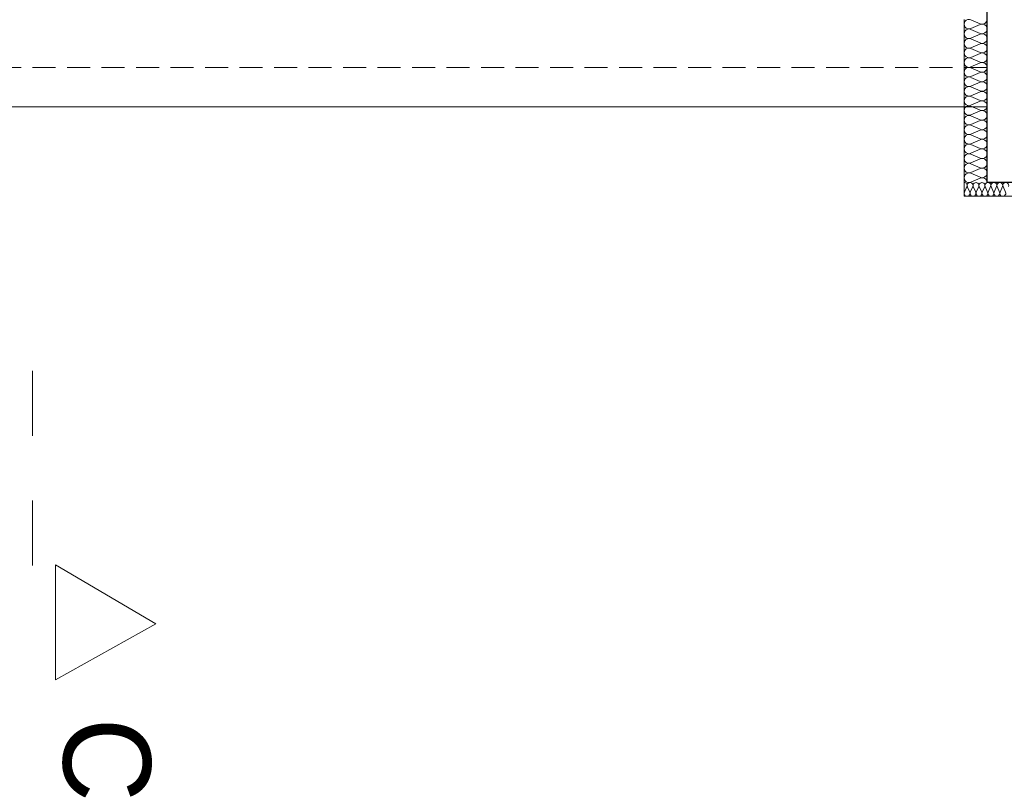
# Model space of a CAD drawing. Header units: inches. Extents: x -515158 to -470211, y -1887 to 84268.
# Tile 3 of 102: x -502245 to -497964, y -1873 to 1476. Entities that reach past the tile are written whole.
import ezdxf

# ---------------------------------------------------------------- set-up
doc = ezdxf.new("R2010")
doc.units = ezdxf.units.IN
doc.header["$MEASUREMENT"] = 0
doc.linetypes.add('Dashed', pattern=[564.444447, 282.222223, -282.222223])
doc.linetypes.add('Krawędzie ukryte', pattern=[150, 100, -50])
for name, color, linetype, lineweight in [('#podkład', 252, 'Continuous', 9), ('Arch ocieplenie_Nr_Pióra__44', 252, 'Continuous', 9), ('Arch wykończenie_Nr_Pióra__3', 252, 'Continuous', 18), ('INWENT KONST. DREWNIANA_Nr_Pióra__21', 252, 'Continuous', 9), ('INWENT OPISY_Nr_Pióra__21', 252, 'Continuous', 9), ('INWENT OPISY_Nr_Pióra__41', 252, 'Continuous', 15), ('INWENT TEREN_Nr_Pióra__21', 252, 'Continuous', 9), ('INWENT.ŚCIANY_Nr_Pióra__1', 252, 'Continuous', 25)]:
    doc.layers.add(name, color=color, linetype=linetype, lineweight=lineweight)
doc.styles.add('GENERATED_STYLE_7', font='txt')

# ---------------------------------------------------------------- blocks, each defined once
blk = doc.blocks.new('parter')
at = {"layer": 'Arch ocieplenie_Nr_Pióra__44', "color": 252, "linetype": 'Continuous'}
for p, q in [((-498108.5, 33605.9), (-498068.1, 33588.5)), ((-498068.1, 33585), (-498108.5, 33567.6)), ((-498108.5, 33564.1), (-498068.1, 33546.7)), ((-498068.1, 33543.2), (-498108.5, 33525.9)), ((-498108.5, 33522.3), (-498068.1, 33505)), ((-498068.1, 33501.5), (-498108.5, 33484.1)), ((-498108.5, 33480.6), (-498068.1, 33463.2)), ((-498068.1, 33459.7), (-498108.5, 33442.3)), ((-498108.5, 33438.8), (-498068.1, 33421.4)), ((-498068.1, 33417.9), (-498108.5, 33400.6)), ((-498108.5, 33397.1), (-498068.1, 33379.7)), ((-498068.1, 33376.2), (-498108.5, 33358.8)), ((-498108.5, 33355.3), (-498068.1, 33337.9)), ((-498068.1, 33334.4), (-498108.5, 33317)), ((-498108.5, 33313.5), (-498068.1, 33296.2)), ((-498068.1, 33292.6), (-498108.5, 33275.3)), ((-498108.5, 33271.8), (-498068.1, 33254.4)), ((-498068.1, 33250.9), (-498108.5, 33233.5)), ((-498108.5, 33230), (-498068.1, 33212.6)), ((-498068.1, 33209.1), (-498108.5, 33191.7)), ((-498108.5, 33188.2), (-498068.1, 33170.9)), ((-498068.1, 33167.3), (-498108.5, 33150)), ((-498108.5, 33146.5), (-498068.1, 33129.1)), ((-498068.1, 33125.6), (-498108.5, 33108.2)), ((-498108.5, 33104.7), (-498068.1, 33087.3)), ((-498068.1, 33083.8), (-498108.5, 33066.4)), ((-498108.5, 33062.9), (-498068.1, 33045.6)), ((-498068.1, 33042.1), (-498108.5, 33024.7)), ((-498108.5, 33021.2), (-498068.1, 33003.8)), ((-498068.1, 33000.3), (-498108.5, 32982.9)), ((-498108.5, 32979.4), (-498068.1, 32962)), ((-498068.1, 32958.5), (-498108.5, 32941.2)), ((-498108.5, 32937.6), (-498068.1, 32920.3)), ((-498137.2, 32855.5), (-498126.5, 32879.8)), ((-498124.3, 32879.8), (-498113.5, 32855.5)), ((-498111.4, 32855.5), (-498100.6, 32879.8)), ((-498068.1, 32916.8), (-498108.5, 32899.4)), ((-498098.4, 32879.8), (-498087.6, 32855.5)), ((-498085.5, 32855.5), (-498074.7, 32879.8)), ((-498072.5, 32879.8), (-498061.8, 32855.5)), ((-498059.6, 32855.5), (-498048.8, 32879.8)), ((-498046.6, 32879.8), (-498035.9, 32855.5)), ((-498033.7, 32855.5), (-498022.9, 32879.8)), ((-498020.8, 32879.8), (-498010, 32855.5)), ((-498007.8, 32855.5), (-497997.1, 32879.8)), ((-497994.9, 32879.8), (-497984.1, 32855.5)), ((-497981.9, 32855.5), (-497971.2, 32879.8)), ((-497969, 32879.8), (-497958.2, 32855.5))]:
    blk.add_line(p, q, dxfattribs=at)
for centre, major_axis, ratio, start_param, end_param in [((-498117.1, 33586.7), (21.3, 0), 0.981876, 1.158003, 5.125183), ((-498059.6, 33607.6), (21.3, 0), 0.981876, 4.299596, 6.283185), ((-498117.1, 33545), (21.3, 0), 0.981876, 1.158003, 5.125183), ((-498059.6, 33565.9), (21.3, 0), 0.981876, 4.299595, 8.266774), ((-498117.1, 33503.2), (21.3, 0), 0.981876, 1.158003, 5.125183), ((-498059.6, 33524.1), (21.3, 0), 0.981876, 4.299595, 8.266774), ((-498117.1, 33461.5), (21.3, 0), 0.981876, 1.158003, 5.125183), ((-498059.6, 33482.3), (21.3, 0), 0.981876, 4.299595, 8.266774), ((-498117.1, 33419.7), (21.3, 0), 0.981876, 1.158003, 5.125183), ((-498059.6, 33440.6), (21.3, 0), 0.981876, 4.299595, 8.266774), ((-498117.1, 33377.9), (21.3, 0), 0.981876, 1.158003, 5.125183), ((-498059.6, 33398.8), (21.3, 0), 0.981876, 4.299595, 8.266774), ((-498117.1, 33336.2), (21.3, 0), 0.981876, 1.158003, 5.125183), ((-498059.6, 33357), (21.3, 0), 0.981876, 4.299595, 8.266774), ((-498117.1, 33294.4), (21.3, 0), 0.981876, 1.158003, 5.125183), ((-498059.6, 33315.3), (21.3, 0), 0.981876, 4.299595, 8.266774), ((-498117.1, 33252.6), (21.3, 0), 0.981876, 1.158003, 5.125183), ((-498059.6, 33273.5), (21.3, 0), 0.981876, 4.299595, 8.266774), ((-498117.1, 33210.9), (21.3, 0), 0.981876, 1.158003, 5.125183), ((-498059.6, 33231.8), (21.3, 0), 0.981876, 4.299595, 8.266774), ((-498117.1, 33169.1), (21.3, 0), 0.981876, 1.158003, 5.125183), ((-498059.6, 33190), (21.3, 0), 0.981876, 4.299595, 8.266774), ((-498117.1, 33127.3), (21.3, 0), 0.981876, 1.158003, 5.125183), ((-498059.6, 33148.2), (21.3, 0), 0.981876, 4.299595, 8.266774), ((-498117.1, 33085.6), (21.3, 0), 0.981876, 1.158003, 5.125183), ((-498059.6, 33106.5), (21.3, 0), 0.981876, 4.299595, 8.266774), ((-498117.1, 33043.8), (21.3, 0), 0.981876, 1.158003, 5.125183), ((-498059.6, 33064.7), (21.3, 0), 0.981876, 4.299595, 8.266774), ((-498117.1, 33002), (21.3, 0), 0.981876, 1.158003, 5.125183), ((-498059.6, 33022.9), (21.3, 0), 0.981876, 4.299595, 8.266774), ((-498117.1, 32960.3), (21.3, 0), 0.981876, 1.158003, 5.125183), ((-498059.6, 32981.2), (21.3, 0), 0.981876, 4.299595, 8.266774), ((-498117.1, 32918.5), (21.3, 0), 0.981876, 1.158003, 5.125183), ((-498059.6, 32939.4), (21.3, 0), 0.981876, 4.299595, 8.266774), ((-498138.3, 32884.9), (12.9, 0), 0.986126, 5.870392, 7.853982), ((-498112.4, 32884.9), (12.9, 0), 0.986126, 5.870392, 9.837571), ((-498086.6, 32884.9), (12.9, 0), 0.986126, 5.870392, 9.837571), ((-498060.7, 32884.9), (12.9, 0), 0.986126, 5.870392, 9.837571), ((-498059.6, 32897.6), (21.3, 0), 0.981876, 6.283185, 8.266774), ((-498034.8, 32884.9), (12.9, 0), 0.986126, 5.870392, 9.837571), ((-498008.9, 32884.9), (12.9, 0), 0.986126, 5.870392, 9.837571), ((-497983, 32884.9), (12.9, 0), 0.986126, 5.870392, 9.837571), ((-497957.1, 32884.9), (12.9, 0), 0.986126, 5.870392, 9.837571), ((-498125.4, 32850.4), (12.9, 0), 0.986126, 2.728799, 6.695979), ((-498099.5, 32850.4), (12.9, 0), 0.986126, 2.728799, 6.695979), ((-498073.6, 32850.4), (12.9, 0), 0.986126, 2.728799, 6.695979), ((-498047.7, 32850.4), (12.9, 0), 0.986126, 2.728799, 6.695979), ((-498021.9, 32850.4), (12.9, 0), 0.986126, 2.728799, 6.695979), ((-497996, 32850.4), (12.9, 0), 0.986126, 2.728799, 6.695979), ((-497970.1, 32850.4), (12.9, 0), 0.986126, 2.728799, 6.695979)]:
    blk.add_ellipse(centre, major_axis=major_axis, ratio=ratio, start_param=start_param, end_param=end_param, dxfattribs=at)
at = {"layer": 'Arch wykończenie_Nr_Pióra__3', "color": 252, "linetype": 'Continuous'}
for p, q in [((-498138.3, 33607.6), (-498138.3, 32837.6)), ((-498138.3, 32837.6), (-497258.3, 32837.6))]:
    blk.add_line(p, q, dxfattribs=at)
at = {"layer": 'INWENT KONST. DREWNIANA_Nr_Pióra__21', "color": 252, "linetype": 'Krawędzie ukryte'}
blk.add_line((-498038.3, 33397.6), (-513118.3, 33397.6), dxfattribs=at)
at = {"layer": 'INWENT OPISY_Nr_Pióra__41', "color": 252, "linetype": 'Dashed'}
blk.add_line((-502188.3, 32077.6), (-502188.3, 30977.6), dxfattribs=at)
at = {"layer": 'INWENT OPISY_Nr_Pióra__41', "color": 252, "linetype": 'Continuous'}
for p, q in [((-501652.1, 30977.6), (-502088.3, 31233.3)), ((-502088.3, 30733.3), (-502088.3, 31233.3)), ((-502088.3, 30733.3), (-501652.1, 30977.6))]:
    blk.add_line(p, q, dxfattribs=at)
at = {"layer": 'INWENT TEREN_Nr_Pióra__21', "color": 252, "linetype": 'Continuous'}
blk.add_line((-498038.3, 33227.6), (-513568.3, 33227.6), dxfattribs=at)
at = {"layer": 'INWENT.ŚCIANY_Nr_Pióra__1', "color": 252, "linetype": 'Continuous'}
for p, q in [((-498038.3, 32897.6), (-498038.3, 34337.6)), ((-497408.3, 32897.6), (-498038.3, 32897.6))]:
    blk.add_line(p, q, dxfattribs=at)
at = {"layer": 'INWENT OPISY_Nr_Pióra__21', "color": 252, "linetype": 'Continuous', "style": 'GENERATED_STYLE_7'}
blk.add_text('C', height=380, rotation=270, dxfattribs=at).set_placement((-502054.8, 30569))

msp = doc.modelspace()

# ---------------------------------------------------------------- block references
at = {"layer": '#podkład'}
msp.add_blockref('parter', (0, -32129.9), dxfattribs=at)

doc.saveas('drawing.dxf')
